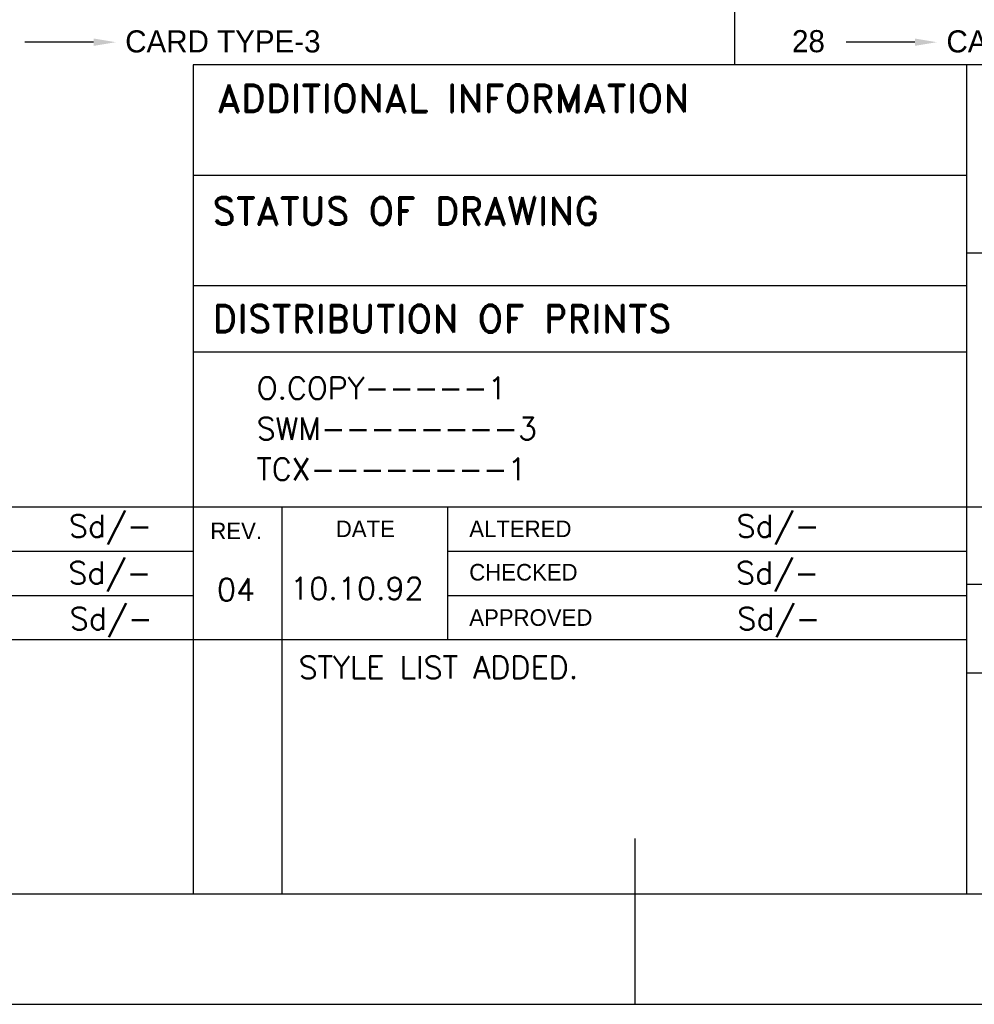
# Model space of a CAD drawing. Extents: x -26640 to -26430, y -165 to -17.
# Tile 2 of 7: x -26563 to -26520, y -165 to -121. Entities that reach past the tile are written whole.
import ezdxf
from ezdxf.enums import TextEntityAlignment as Align

# ---------------------------------------------------------------- set-up
doc = ezdxf.new("R2010")
doc.units = 0
doc.header["$MEASUREMENT"] = 0
doc.layers.get('0').update_dxf_attribs({"linetype": 'CONTINUOUS'})
doc.layers.add('4', color=6, linetype='CONTINUOUS')
doc.layers.add('TEXT', color=2, linetype='CONTINUOUS')
doc.styles.add('ROMAND', font='romand')
doc.styles.add('ROMANS', font='romans.shx')

# ---------------------------------------------------------------- blocks, each defined once
blk = doc.blocks.new('A3')
at = {"color": 5}
for p, q in [((219, 90), (219, 85)), ((160.973, 87.056), (154.742, 87.056)), ((235.319, 87.056), (229.087, 87.056))]:
    blk.add_line(p, q, dxfattribs=at)
at = {"linetype": 'ByBlock'}
for p, q in [((240, 85), (170, 85)), ((170, 85), (170, 45)), ((240, 75), (170, 75)), ((240, 65), (170, 65)), ((240, 59), (170, 59))]:
    blk.add_line(p, q, dxfattribs=at)
for p, q in [((410, 85), (240, 85)), ((240, 85), (240, 10)), ((240, 68), (410, 68)), ((20, 45), (170, 45)), ((170, 45), (410, 45)), ((170, 45), (170, 10)), ((178, 45), (178, 10)), ((193, 45), (193, 33)), ((123, 41), (170, 41)), ((193, 41), (240, 41)), ((123, 37), (170, 37)), ((193, 37), (240, 37)), ((20, 33), (170, 33)), ((170, 33), (240, 33)), ((240, 30), (410, 30)), ((210, 0), (210, 15)), ((20, 10), (410, 10)), ((170, 10), (410, 10)), ((0, 0), (420, 0))]:
    blk.add_line(p, q)
at = {"color": 5}
for points in [[(160.973, 87.39), (160.973, 86.723), (162.973, 87.056)], [(235.319, 87.39), (235.319, 86.723), (237.319, 87.056)]]:
    blk.add_solid(points, dxfattribs=at)
at = {"layer": 'TEXT'}
blk.add_line((256, 38), (240, 38), dxfattribs=at)
at = {"color": 5}
for s, p in [('CARD TYPE-3', (163.834, 86.13)), ('28', (224.198, 86.148)), ('CARD TYPE-1', (238.179, 86.13))]:
    blk.add_text(s, height=2, dxfattribs=at).set_placement(p)
at = {"color": 7, "style": 'ROMANS', "width": 1.3}
blk.add_attdef('DRG_NO', (81.193, 282.789), '', height=3.5, rotation=180, dxfattribs=at)
at = {"style": 'ROMANS'}
for tag, p, width in [('SHTNO', (13.589, 112.796), 0.8), ('REV_NO', (13.609, 103.509), 0.8), ('DRG_NO', (13.688, 75.163), 0.9)]:
    blk.add_attdef(tag, p, '', height=2.8, rotation=90, dxfattribs=dict(at, width=width))
at = {"color": 7, "style": 'ROMANS'}
for tag, p, height in [('PRODUCT', (309.081, 74.125), 4), ('DRN_SIGN', (366.754, 58.083), 1), ('CHD_SIGN', (366.794, 52.108), 1), ('APP_SIGN', (367.443, 46.306), 1), ('NEW_ALT_SIGN', (153.42, 42.235), 1), ('OLD_ALT_SIGN', (224.865, 42.094), 1), ('NEW_CHD_SIGN', (152.97, 38.033), 1), ('OLD_CHD_SIGN', (224.415, 37.892), 1), ('NEW_APP_SIGN', (152.97, 34.131), 1), ('OLD_APP_SIGN', (224.415, 33.99), 1), ('TITLE1', (257.161, 19.996), 3.5), ('TITLE2', (256.849, 13.78), 3.5)]:
    blk.add_attdef(tag, p, '', height=height, dxfattribs=at)
for tag, height, p in [('DRN_BY', 2, (352.453, 59.462)), ('DRN_DATE', 1.5, (390.703, 59.562)), ('CHD_BY', 2, (352.453, 53.454)), ('CHD_DATE', 1.5, (390.606, 54.046)), ('NOVAR', 2.5, (403.979, 50.511)), ('APP_BY', 2, (352.453, 47.446)), ('APP_DATE', 1.5, (390.606, 47.546)), ('REFTOASSY', 2.5, (357.116, 34.38)), ('ITNO', 2.5, (390.337, 34.655)), ('SCALE', 2.5, (313.439, 33.999)), ('NOIT', 2.5, (404.463, 32.959)), ('REV_NO', 3.5, (404.113, 21.064)), ('NOSHT', 2.5, (406.967, 12.659)), ('SHTNO', 2.5, (364.939, 12.481))]:
    blk.add_attdef(tag, text='', height=height, dxfattribs=at).set_placement(p, align=Align.MIDDLE)
at = {"style": 'ROMANS', "width": 0.7}
for tag, p in [('NEW_ALT_BY', (136.493, 42.056)), ('OLD_ALT_BY', (207.938, 41.915)), ('NEW_CHD_BY', (136.585, 37.997)), ('OLD_CHD_BY', (208.053, 37.885)), ('NEW_REV_NO', (100.601, 37.403)), ('NEW_REV_DT', (109.82, 37.403)), ('OLD_REV_NO', (172.09, 37.404)), ('OLD_REV_DT', (181.13, 37.33)), ('NEW_APP_BY', (138.072, 33.987)), ('OLD_APP_BY', (208.688, 33.974))]:
    blk.add_attdef(tag, p, '', height=1.5, dxfattribs=at)
at = {"color": 7, "style": 'ROMANS', "width": 0.8}
blk.add_attdef('WEIGHT', text='', height=2.3, dxfattribs=at).set_placement((330.676, 33.745), align=Align.MIDDLE)
at = {"style": 'ROMANS'}
for tag, p, height in [('NEW_DCA_NO', (109.291, 29.178), 2), ('OLD_DCA_NO', (179.034, 29.633), 2), ('NEW_DCA_DETAILS', (108.878, 24.572), 1.8), ('OLD_DCA_DETAILS', (178.874, 23.168), 1.8)]:
    blk.add_attdef(tag, p, '', height=height, dxfattribs=at)
at = {"color": 7, "style": 'ROMANS', "width": 1.3}
blk.add_attdef('DRG_NO', (341.377, 19.211), '', height=3.5, dxfattribs=at)
at = {"layer": 'TEXT', "style": 'ROMAND'}
for s, p in [('ADDITIONAL INFORMATION', (172.154, 80.726)), ('STATUS OF DRAWING', (171.706, 70.542)), ('DISTRIBUTION OF PRINTS', (171.719, 60.794))]:
    blk.add_text(s, height=2.5, dxfattribs=at).set_placement(p)
at = {"layer": 'TEXT', "color": 1, "style": 'ROMANS'}
for s, p in [('O.COPY-----1', (175.737, 54.761)), ('SWM--------3', (175.737, 51.091)), ('TCX--------1', (175.737, 47.422))]:
    blk.add_text(s, height=2, dxfattribs=at).set_placement(p)
at = {"layer": 'TEXT'}
for s, p in [('DATE', (182.898, 42.274)), ('ALTERED', (194.979, 42.274)), ('REV.', (171.537, 42.089)), ('CHECKED', (194.979, 38.347)), ('APPROVED', (194.979, 34.246))]:
    blk.add_text(s, height=1.5, dxfattribs=at).set_placement(p)

msp = doc.modelspace()

# ---------------------------------------------------------------- block references
at = {"xscale": 0.5, "yscale": 0.5, "zscale": 0.5}
msp.add_blockref('A3', (-26640.21, -165.306), dxfattribs=at)

# ---------------------------------------------------------------- texts
at = {"layer": '4', "style": 'ROMANS'}
for s, p in [('Sd/-', (-26560.845, -144.172)), ('Sd/-', (-26530.624, -144.172)), ('Sd/-', (-26560.866, -146.286)), ('Sd/-', (-26530.644, -146.286)), ('04', (-26554.136, -147.049)), ('10.10.92', (-26550.831, -146.999)), ('Sd/-', (-26560.805, -148.359)), ('Sd/-', (-26530.583, -148.359)), ('STYLE LIST ADDED.', (-26550.445, -150.568))]:
    msp.add_text(s, height=1.008, dxfattribs=at).set_placement(p)

doc.saveas('drawing.dxf')
